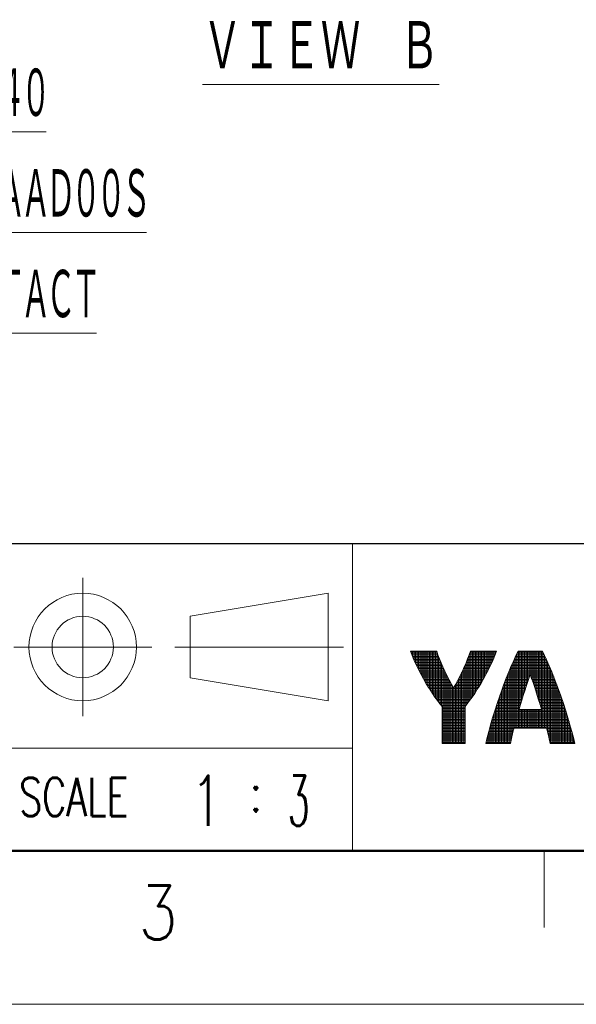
# Model space of a CAD drawing. Header units: millimetres. Extents: x 0 to 1300, y 0 to 891.
# Tile 2 of 119: x 377 to 486, y 0 to 192. Entities that reach past the tile are written whole.
import ezdxf

# ---------------------------------------------------------------- set-up
doc = ezdxf.new("R2010")
doc.units = ezdxf.units.MM
doc.header["$LTSCALE"] = 0.54643
doc.layers.add('NoLayerName_001', color=7, linetype='Continuous')
doc.styles.get("Standard").update_dxf_attribs({"font": 'txt', "bigfont": 'extfont2'})

# ---------------------------------------------------------------- blocks, each defined once
blk = doc.blocks.new('*X148')
at = {"color": 2, "linetype": 'Continuous', "lineweight": 13}
for p, q in [((0, 5.967), (1.699, 5.967)), ((0.012, 5.936), (0.012, 6.001)), ((0.038, 5.867), (1.734, 5.867)), ((0.112, 5.679), (0.112, 6.001)), ((0.212, 5.441), (0.212, 6.001)), ((0.312, 5.218), (0.312, 6.001)), ((0.412, 5.005), (0.412, 6.001)), ((0.512, 4.803), (0.512, 6.001)), ((0.612, 4.609), (0.612, 6.001)), ((0.712, 4.421), (0.712, 6.001)), ((0.812, 4.239), (0.812, 6.001)), ((0.912, 4.065), (0.912, 6.001)), ((1.012, 3.893), (1.012, 6.001)), ((1.112, 3.728), (1.112, 6.001)), ((1.212, 3.565), (1.212, 6.001)), ((1.312, 3.41), (1.312, 6.001)), ((1.412, 3.255), (1.412, 6.001)), ((1.512, 3.109), (1.512, 6.001)), ((1.612, 2.964), (1.612, 6.001)), ((1.712, 2.824), (1.712, 5.931)), ((3.812, 2.754), (3.812, 5.784)), ((3.841, 5.867), (5.537, 5.867)), ((3.876, 5.967), (5.575, 5.967)), ((3.912, 2.893), (3.912, 6.001)), ((4.012, 3.034), (4.012, 6.001)), ((4.112, 3.18), (4.112, 6.001)), ((4.212, 3.331), (4.212, 6.001)), ((4.312, 3.485), (4.312, 6.001)), ((4.412, 3.643), (4.412, 6.001)), ((4.512, 3.809), (4.512, 6.001)), ((4.612, 3.976), (4.612, 6.001)), ((4.712, 4.149), (4.712, 6.001)), ((4.812, 4.329), (4.812, 6.001)), ((4.912, 4.512), (4.912, 6.001)), ((5.012, 4.703), (5.012, 6.001)), ((5.112, 4.902), (5.112, 6.001)), ((5.212, 5.108), (5.212, 6.001)), ((5.312, 5.324), (5.312, 6.001)), ((5.412, 5.554), (5.412, 6.001)), ((5.512, 5.801), (5.512, 6.001)), ((0.076, 5.767), (1.769, 5.767)), ((0.116, 5.667), (1.806, 5.667)), ((0.157, 5.567), (1.844, 5.567)), ((0.2, 5.467), (1.883, 5.467)), ((0.244, 5.367), (1.923, 5.367)), ((0.289, 5.267), (1.964, 5.267)), ((0.335, 5.167), (2.006, 5.167)), ((1.812, 2.69), (1.812, 5.653)), ((1.912, 2.558), (1.912, 5.395)), ((2.012, 2.433), (2.012, 5.155)), ((3.568, 5.167), (5.239, 5.167)), ((3.611, 5.267), (5.286, 5.267)), ((3.612, 2.494), (3.612, 5.269)), ((3.652, 5.367), (5.331, 5.367)), ((3.692, 5.467), (5.374, 5.467)), ((3.712, 2.622), (3.712, 5.517)), ((3.731, 5.567), (5.417, 5.567)), ((3.769, 5.667), (5.458, 5.667)), ((3.806, 5.767), (5.499, 5.767)), ((0.382, 5.067), (2.05, 5.067)), ((0.431, 4.967), (2.093, 4.967)), ((0.48, 4.867), (2.139, 4.867)), ((0.529, 4.767), (2.185, 4.767)), ((0.582, 4.667), (2.232, 4.667)), ((0.634, 4.567), (2.281, 4.567)), ((2.112, 0), (2.112, 4.927)), ((2.212, 0), (2.212, 4.71)), ((2.312, 0), (2.312, 4.504)), ((3.294, 4.567), (4.941, 4.567)), ((3.312, 0), (3.312, 4.605)), ((3.342, 4.667), (4.993, 4.667)), ((3.389, 4.767), (5.045, 4.767)), ((3.412, 0), (3.412, 4.816)), ((3.435, 4.867), (5.095, 4.867)), ((3.481, 4.967), (5.144, 4.967)), ((3.512, 0), (3.512, 5.037)), ((3.525, 5.067), (5.193, 5.067)), ((0.687, 4.467), (2.33, 4.467)), ((0.742, 4.367), (2.38, 4.367)), ((0.796, 4.267), (2.432, 4.267)), ((0.853, 4.167), (2.483, 4.167)), ((0.91, 4.067), (2.537, 4.067)), ((0.968, 3.967), (2.591, 3.967)), ((1.027, 3.867), (2.645, 3.867)), ((2.412, 0), (2.412, 4.306)), ((2.512, 0), (2.512, 4.113)), ((2.612, 0), (2.612, 3.929)), ((2.929, 3.867), (4.547, 3.867)), ((2.984, 3.967), (4.607, 3.967)), ((3.012, 0), (3.012, 4.019)), ((3.038, 4.067), (4.664, 4.067)), ((3.091, 4.167), (4.722, 4.167)), ((3.112, 0), (3.112, 4.207)), ((3.143, 4.267), (4.778, 4.267)), ((3.194, 4.367), (4.833, 4.367)), ((3.212, 0), (3.212, 4.401)), ((3.245, 4.467), (4.888, 4.467)), ((1.088, 3.767), (2.702, 3.767)), ((1.148, 3.667), (2.759, 3.667)), ((1.211, 3.567), (4.364, 3.567)), ((1.274, 3.467), (4.3, 3.467)), ((1.339, 3.367), (4.235, 3.367)), ((1.404, 3.267), (4.171, 3.267)), ((2.712, 0), (2.712, 3.75)), ((2.812, 0), (2.812, 3.66)), ((2.816, 3.667), (4.426, 3.667)), ((2.873, 3.767), (4.487, 3.767)), ((2.912, 0), (2.912, 3.836)), ((1.472, 3.167), (4.103, 3.167)), ((1.54, 3.067), (4.035, 3.067)), ((1.609, 2.967), (3.965, 2.967)), ((1.681, 2.867), (3.894, 2.867)), ((1.753, 2.767), (3.822, 2.767)), ((1.829, 2.667), (3.746, 2.667)), ((1.905, 2.567), (3.67, 2.567)), ((1.984, 2.467), (3.59, 2.467)), ((2.037, 2.367), (3.537, 2.367)), ((2.037, 2.267), (3.537, 2.267)), ((2.037, 2.167), (3.537, 2.167)), ((2.037, 2.067), (3.537, 2.067)), ((2.037, 1.967), (3.537, 1.967)), ((2.037, 1.867), (3.537, 1.867)), ((2.037, 1.767), (3.537, 1.767)), ((2.037, 1.667), (3.537, 1.667)), ((2.037, 1.567), (3.537, 1.567)), ((2.037, 1.467), (3.537, 1.467)), ((2.037, 1.367), (3.537, 1.367)), ((2.037, 1.267), (3.537, 1.267)), ((2.037, 1.167), (3.537, 1.167)), ((2.037, 1.067), (3.537, 1.067)), ((2.037, 0.967), (3.537, 0.967)), ((2.037, 0.867), (3.537, 0.867)), ((2.037, 0.767), (3.537, 0.767)), ((2.037, 0.667), (3.537, 0.667)), ((2.037, 0.567), (3.537, 0.567)), ((2.037, 0.467), (3.537, 0.467)), ((2.037, 0.367), (3.537, 0.367)), ((2.037, 0.267), (3.537, 0.267)), ((2.037, 0.167), (3.537, 0.167)), ((2.037, 0.067), (3.537, 0.067))]:
    blk.add_line(p, q, dxfattribs=at)
blk = doc.blocks.new('*X153')
at = {"color": 2, "linetype": 'Continuous', "lineweight": 13}
for p, q in [((2.009, 1), (2.009, 5.844)), ((2.019, 5.866), (3.749, 5.866)), ((2.068, 5.966), (3.7, 5.966)), ((2.109, 1), (2.109, 6)), ((2.209, 2.39), (2.209, 6)), ((2.309, 2.726), (2.309, 6)), ((2.409, 3.052), (2.409, 6)), ((2.509, 3.369), (2.509, 6)), ((2.609, 3.678), (2.609, 6)), ((2.709, 3.978), (2.709, 6)), ((2.809, 4.269), (2.809, 6)), ((2.909, 4.414), (2.909, 6)), ((3.009, 4.126), (3.009, 6)), ((3.109, 3.83), (3.109, 6)), ((3.209, 3.526), (3.209, 6)), ((3.309, 3.214), (3.309, 6)), ((3.409, 2.892), (3.409, 6)), ((3.509, 2.562), (3.509, 6)), ((3.609, 2.222), (3.609, 6)), ((3.709, 1), (3.709, 5.949)), ((1.699, 5.166), (4.069, 5.166)), ((1.709, 0.532), (1.709, 5.189)), ((1.742, 5.266), (4.026, 5.266)), ((1.786, 5.366), (3.982, 5.366)), ((1.809, 0.936), (1.809, 5.417)), ((1.831, 5.466), (3.937, 5.466)), ((1.877, 5.566), (3.891, 5.566)), ((1.909, 1), (1.909, 5.634)), ((1.924, 5.666), (3.844, 5.666)), ((1.971, 5.766), (3.797, 5.766)), ((3.809, 1), (3.809, 5.743)), ((3.909, 1), (3.909, 5.527)), ((4.009, 0.738), (4.009, 5.305)), ((1.448, 4.566), (4.32, 4.566)), ((1.488, 4.666), (4.28, 4.666)), ((1.509, 0), (1.509, 4.717)), ((1.529, 4.766), (4.239, 4.766)), ((1.571, 4.866), (4.197, 4.866)), ((1.609, 0.106), (1.609, 4.956)), ((1.613, 4.966), (4.155, 4.966)), ((1.655, 5.066), (4.113, 5.066)), ((4.109, 0.327), (4.109, 5.077)), ((4.209, 0), (4.209, 4.838)), ((4.309, 0), (4.309, 4.596)), ((1.175, 3.866), (2.671, 3.866)), ((1.209, 0), (1.209, 3.954)), ((1.213, 3.966), (2.705, 3.966)), ((1.251, 4.066), (2.739, 4.066)), ((1.29, 4.166), (2.773, 4.166)), ((1.309, 0), (1.309, 4.216)), ((1.328, 4.266), (2.808, 4.266)), ((1.368, 4.366), (2.843, 4.366)), ((1.408, 4.466), (2.878, 4.466)), ((1.409, 0), (1.409, 4.468)), ((2.89, 4.466), (4.36, 4.466)), ((2.925, 4.366), (4.4, 4.366)), ((2.96, 4.266), (4.44, 4.266)), ((2.995, 4.166), (4.478, 4.166)), ((3.029, 4.066), (4.516, 4.066)), ((3.063, 3.966), (4.555, 3.966)), ((3.097, 3.866), (4.593, 3.866)), ((4.409, 0), (4.409, 4.345)), ((4.509, 0), (4.509, 4.087)), ((0.956, 3.266), (2.476, 3.266)), ((0.992, 3.366), (2.508, 3.366)), ((1.009, 0), (1.009, 3.412)), ((1.028, 3.466), (2.54, 3.466)), ((1.065, 3.566), (2.572, 3.566)), ((1.101, 3.666), (2.605, 3.666)), ((1.109, 0), (1.109, 3.686)), ((1.138, 3.766), (2.638, 3.766)), ((3.13, 3.766), (4.63, 3.766)), ((3.163, 3.666), (4.667, 3.666)), ((3.196, 3.566), (4.703, 3.566)), ((3.228, 3.466), (4.74, 3.466)), ((3.26, 3.366), (4.776, 3.366)), ((3.292, 3.266), (4.812, 3.266)), ((4.609, 0), (4.609, 3.825)), ((4.709, 0), (4.709, 3.552)), ((4.809, 0), (4.809, 3.275)), ((0.716, 2.566), (2.261, 2.566)), ((0.75, 2.666), (2.291, 2.666)), ((0.784, 2.766), (2.321, 2.766)), ((0.809, 0), (0.809, 2.839)), ((0.818, 2.866), (2.351, 2.866)), ((0.852, 2.966), (2.382, 2.966)), ((0.886, 3.066), (2.413, 3.066)), ((0.909, 0), (0.909, 3.131)), ((0.921, 3.166), (2.444, 3.166)), ((3.324, 3.166), (4.847, 3.166)), ((3.355, 3.066), (4.882, 3.066)), ((3.386, 2.966), (4.916, 2.966)), ((3.417, 2.866), (4.95, 2.866)), ((3.447, 2.766), (4.984, 2.766)), ((3.477, 2.666), (5.018, 2.666)), ((3.507, 2.566), (5.051, 2.566)), ((4.909, 0), (4.909, 2.988)), ((5.009, 0), (5.009, 2.694)), ((0.524, 1.966), (5.244, 1.966)), ((0.555, 2.066), (5.213, 2.066)), ((0.587, 2.166), (5.181, 2.166)), ((0.609, 0), (0.609, 2.234)), ((0.619, 2.266), (2.172, 2.266)), ((0.652, 2.366), (2.202, 2.366)), ((0.684, 2.466), (2.231, 2.466)), ((0.709, 0), (0.709, 2.542)), ((2.209, 1), (2.209, 2.2)), ((2.309, 1), (2.309, 2.2)), ((2.409, 1), (2.409, 2.2)), ((2.509, 1), (2.509, 2.2)), ((2.609, 1), (2.609, 2.2)), ((2.709, 1), (2.709, 2.2)), ((2.809, 1), (2.809, 2.2)), ((2.909, 1), (2.909, 2.2)), ((3.009, 1), (3.009, 2.2)), ((3.109, 1), (3.109, 2.2)), ((3.209, 1), (3.209, 2.2)), ((3.309, 1), (3.309, 2.2)), ((3.409, 1), (3.409, 2.2)), ((3.509, 1), (3.509, 2.2)), ((3.537, 2.466), (5.084, 2.466)), ((3.566, 2.366), (5.116, 2.366)), ((3.595, 2.266), (5.149, 2.266)), ((3.609, 1), (3.609, 2.2)), ((5.109, 0), (5.109, 2.39)), ((5.209, 0), (5.209, 2.08)), ((0.344, 1.366), (5.424, 1.366)), ((0.373, 1.466), (5.395, 1.466)), ((0.402, 1.566), (5.366, 1.566)), ((0.409, 0), (0.409, 1.588)), ((0.432, 1.666), (5.336, 1.666)), ((0.463, 1.766), (5.305, 1.766)), ((0.493, 1.866), (5.274, 1.866)), ((0.509, 0), (0.509, 1.915)), ((5.309, 0), (5.309, 1.756)), ((5.409, 0), (5.409, 1.42)), ((0.15, 0.666), (1.742, 0.666)), ((0.176, 0.766), (1.766, 0.766)), ((0.203, 0.866), (1.791, 0.866)), ((0.209, 0), (0.209, 0.886)), ((0.231, 0.966), (1.816, 0.966)), ((0.258, 1.066), (5.51, 1.066)), ((0.286, 1.166), (5.482, 1.166)), ((0.309, 0), (0.309, 1.246)), ((0.314, 1.266), (5.453, 1.266)), ((3.951, 0.966), (5.537, 0.966)), ((3.977, 0.866), (5.565, 0.866)), ((4.002, 0.766), (5.592, 0.766)), ((4.026, 0.666), (5.618, 0.666)), ((5.509, 0), (5.509, 1.07)), ((5.609, 0), (5.609, 0.704)), ((0, 0.066), (1.599, 0.066)), ((0.009, 0), (0.009, 0.102)), ((0.024, 0.166), (1.622, 0.166)), ((0.048, 0.266), (1.645, 0.266)), ((0.072, 0.366), (1.669, 0.366)), ((0.098, 0.466), (1.692, 0.466)), ((0.109, 0), (0.109, 0.507)), ((0.124, 0.566), (1.717, 0.566)), ((4.051, 0.566), (5.644, 0.566)), ((4.075, 0.466), (5.67, 0.466)), ((4.099, 0.366), (5.696, 0.366)), ((4.122, 0.266), (5.72, 0.266)), ((4.146, 0.166), (5.744, 0.166)), ((4.169, 0.066), (5.768, 0.066)), ((5.709, 0), (5.709, 0.313))]:
    blk.add_line(p, q, dxfattribs=at)
blk = doc.blocks.new('JZB_0008')
at = {"layer": 'NoLayerName_001', "color": 3, "lineweight": 13, "char_height": 3.27, "attachment_point": 5}
for s, insert in [('\\A1;\\W0.7500;1', (0.818, 1.635)), ('\\A1;\\W0.5000;3', (6.818, 1.635))]:
    blk.add_mtext(s, dxfattribs=dict(at, insert=insert))

msp = doc.modelspace()

# ---------------------------------------------------------------- linework, layer by layer
at = {"layer": 'NoLayerName_001', "color": 7, "linetype": 'Continuous', "lineweight": 25}
msp.add_line((75, 90), (1230, 90), dxfattribs=at)
at = {"layer": 'NoLayerName_001', "color": 2, "linetype": 'Continuous', "lineweight": 13}
for p, q in [((442.5, 90), (442.5, 30)), ((389.7901, 83.2833), (389.7901, 56.2833)), ((437.7961, 80.2731), (410.7961, 75.7731)), ((437.7961, 59.2731), (437.7961, 80.2731)), ((410.7961, 75.7731), (410.7961, 63.7731)), ((376.3051, 69.7731), (403.3051, 69.7731)), ((407.7961, 69.7731), (440.7961, 69.7731)), ((453.8761, 68.9495), (454.126, 68.2855)), ((458.9766, 68.9495), (453.8761, 68.9495)), ((454.126, 68.2855), (454.4135, 67.5803)), ((454.4135, 67.5803), (454.7391, 66.8362)), ((459.2317, 68.2168), (458.9766, 68.9495)), ((459.5177, 67.4582), (459.2317, 68.2168)), ((459.8348, 66.6759), (459.5177, 67.4582)), ((465.0358, 67.4616), (464.7193, 66.6806)), ((465.3212, 68.2186), (465.0358, 67.4616)), ((465.5756, 68.9495), (465.3212, 68.2186)), ((470.6756, 68.9495), (465.5756, 68.9495)), ((469.8125, 66.8359), (470.1381, 67.5801)), ((470.1381, 67.5801), (470.4257, 68.2854)), ((470.4257, 68.2854), (470.6756, 68.9495)), ((474.4679, 68.1086), (474.0304, 67.1583)), ((474.8766, 68.9495), (474.4679, 68.1086)), ((479.6752, 68.9495), (474.8766, 68.9495)), ((480.0838, 68.1085), (479.6752, 68.9495)), ((480.5214, 67.1581), (480.0838, 68.1085)), ((454.7391, 66.8362), (455.1026, 66.057)), ((455.1026, 66.057), (455.5027, 65.2478)), ((460.1827, 65.8726), (459.8348, 66.6759)), ((460.5608, 65.0517), (460.1827, 65.8726)), ((464.3718, 65.8782), (463.9939, 65.0576)), ((464.7193, 66.6806), (464.3718, 65.8782)), ((469.0489, 65.2473), (469.449, 66.0565)), ((469.449, 66.0565), (469.8125, 66.8359)), ((473.5669, 66.0998), (473.0819, 64.9378)), ((474.0304, 67.1583), (473.5669, 66.0998)), ((480.9848, 66.0993), (480.5214, 67.1581)), ((481.4698, 64.9371), (480.9848, 66.0993)), ((410.7961, 63.7731), (437.7961, 59.2731)), ((455.5027, 65.2478), (455.9369, 64.416)), ((455.9369, 64.416), (456.4013, 63.5707)), ((456.4013, 63.5707), (456.8903, 62.7231)), ((460.9679, 64.2171), (460.5608, 65.0517)), ((461.4023, 63.3737), (460.9679, 64.2171)), ((463.5868, 64.223), (463.152, 63.3788)), ((463.9939, 65.0576), (463.5868, 64.223)), ((467.6613, 62.7227), (468.1503, 63.5702)), ((468.1503, 63.5702), (468.6147, 64.4155)), ((468.6147, 64.4155), (469.0489, 65.2473)), ((472.5813, 63.6817), (472.0721, 62.3458)), ((473.0819, 64.9378), (472.5813, 63.6817)), ((476.7386, 62.8517), (477.0093, 63.6429)), ((477.0093, 63.6429), (477.2755, 64.4009)), ((477.2755, 64.4009), (477.5405, 63.6466)), ((477.5405, 63.6466), (477.8102, 62.8587)), ((481.9705, 63.6808), (481.4698, 64.9371)), ((482.4797, 62.3444), (481.9705, 63.6808)), ((456.8903, 62.7231), (457.397, 61.8859)), ((457.397, 61.8859), (457.6317, 61.5113)), ((461.8619, 62.5266), (461.4023, 63.3737)), ((462.2759, 61.7982), (461.8619, 62.5266)), ((462.6918, 62.5303), (462.2759, 61.7982)), ((463.152, 63.3788), (462.6918, 62.5303)), ((466.9191, 61.5096), (467.1547, 61.8856)), ((467.1547, 61.8856), (467.6613, 62.7227)), ((472.0721, 62.3458), (471.5627, 60.9483)), ((476.1889, 61.1817), (476.4646, 62.03)), ((476.4646, 62.03), (476.7386, 62.8517)), ((477.8102, 62.8587), (478.0833, 62.04)), ((478.0833, 62.04), (478.3583, 61.1941)), ((482.9892, 60.9465), (482.4797, 62.3444)), ((457.6317, 61.5113), (458.1457, 60.7187)), ((458.1457, 60.7187), (458.6505, 59.9772)), ((458.6505, 59.9772), (459.1369, 59.2972)), ((465.4145, 59.2966), (465.9007, 59.9761)), ((465.9007, 59.9761), (466.4053, 60.7173)), ((466.4053, 60.7173), (466.9191, 61.5096)), ((471.301, 60.2052), (470.8102, 58.7624)), ((471.5627, 60.9483), (471.301, 60.2052)), ((475.6388, 59.4234), (475.913, 60.3111)), ((475.913, 60.3111), (476.1889, 61.1817)), ((478.3583, 61.1941), (478.6337, 60.3251)), ((478.6337, 60.3251), (478.9077, 59.4382)), ((483.2488, 60.2096), (482.9892, 60.9465)), ((483.7398, 58.7663), (483.2488, 60.2096)), ((459.1369, 59.2972), (459.5974, 58.6866)), ((459.5974, 58.6866), (460.0262, 58.1495)), ((460.0262, 58.1498), (460.0262, 50.947)), ((464.5256, 58.1495), (464.9541, 58.6863)), ((464.5256, 50.947), (464.5256, 58.1495)), ((464.9541, 58.6863), (465.4145, 59.2966)), ((470.8102, 58.7624), (470.3449, 57.3286)), ((475.1032, 57.6207), (475.3682, 58.5245)), ((475.3682, 58.5245), (475.6388, 59.4234)), ((478.9077, 59.4382), (479.1785, 58.5389)), ((479.1785, 58.5389), (479.444, 57.6336)), ((484.2053, 57.3319), (483.7398, 58.7663)), ((469.9117, 55.9258), (469.5157, 54.5732)), ((470.3449, 57.3286), (469.9117, 55.9258)), ((475.0828, 57.5501), (475.1032, 57.6207)), ((479.4681, 57.5501), (475.0828, 57.5501)), ((479.444, 57.6336), (479.4681, 57.5501)), ((484.6387, 55.9284), (484.2053, 57.3319)), ((485.0349, 54.5751), (484.6387, 55.9284)), ((469.5157, 54.5732), (469.1602, 53.2859)), ((474.0178, 53.634), (474.0985, 53.9499)), ((474.0985, 53.9499), (480.4524, 53.9499)), ((480.4524, 53.9499), (480.5506, 53.5652)), ((485.3908, 53.2872), (485.0349, 54.5751)), ((468.8468, 52.0756), (468.576, 50.9499)), ((469.1602, 53.2859), (468.8468, 52.0756)), ((473.3759, 50.9499), (473.6704, 52.2261)), ((473.6704, 52.2261), (474.0178, 53.634)), ((480.5506, 53.5652), (480.8939, 52.1715)), ((480.8939, 52.1715), (481.1755, 50.9499)), ((485.7044, 52.0762), (485.3908, 53.2872)), ((485.9754, 50.9499), (485.7044, 52.0762)), ((442.5, 50.0001), (375, 50.0001)), ((460.0262, 50.947), (464.5257, 50.947)), ((468.576, 50.9499), (473.3759, 50.9499)), ((481.1755, 50.9499), (485.9754, 50.9499)), ((480, 30), (480, 15))]:
    msp.add_line(p, q, dxfattribs=at)
at = {"layer": 'NoLayerName_001', "color": 7, "linetype": 'Continuous', "lineweight": 50}
msp.add_line((1230, 30), (75, 30), dxfattribs=at)
at = {"layer": 'NoLayerName_001', "color": 7, "linetype": 'Continuous', "lineweight": 13}
msp.add_line((1260, 0), (0, 0), dxfattribs=at)
at = {"layer": 'NoLayerName_001', "color": 2, "linetype": 'Continuous', "lineweight": 13}
for radius in [10.5, 6]:
    msp.add_circle((389.7901, 69.7731), radius, dxfattribs=at)

# ---------------------------------------------------------------- block references
at = {"layer": 'NoLayerName_001', "xscale": 3, "yscale": 3, "zscale": 3}
for name, p in [('JZB_0008', (411.5475, 34.845)), ('*X148', (453.9139, 50.947)), ('*X153', (468.6239, 50.9499))]:
    msp.add_blockref(name, p, dxfattribs=at)

# ---------------------------------------------------------------- texts
at = {"layer": 'NoLayerName_001', "color": 3, "lineweight": 13, "insert": (413.236, 181.7433), "char_height": 10.5, "attachment_point": 7}
msp.add_mtext('\\A1;\\W0.6667;\\LＶＩＥＷ\u3000Ｂ\\l', dxfattribs=at)
at = {"layer": 'NoLayerName_001', "color": 3, "lineweight": 13, "insert": (289.3871, 133.168), "char_height": 10.5, "attachment_point": 7, "line_spacing_factor": 1.122857}
msp.add_mtext('\\A1;\\W0.5000;\\T0.8333;\\LＲＥＣＥＰＴＡＣＬＥ\u3000ＳＩＺＥ：Ｍ４０\\l\\P\\LＨＯＵＳＩＮＧ：ＳＭ－５ＥＰＷＮ８ＡＡＤ００Ｓ\\l\\P\\LＭＡＫＥＲ：ＰＨＯＥＮＩＸ\u3000ＣＯＮＴＡＣＴ\\l', dxfattribs=at)
at = {"layer": 'NoLayerName_001', "color": 2, "lineweight": 13, "attachment_point": 7}
for s, insert, char_height in [('\\A1;\\W0.7000;SCALE', (377.3673, 36.7549), 7.5), ('\\A1;\\W0.8600;:', (422.25, 37.6197), 7.5), ('\\A1;\\W0.8600;3', (400.6628, 12.6782), 10.5)]:
    msp.add_mtext(s, dxfattribs=dict(at, insert=insert, char_height=char_height))

doc.saveas('drawing.dxf')
